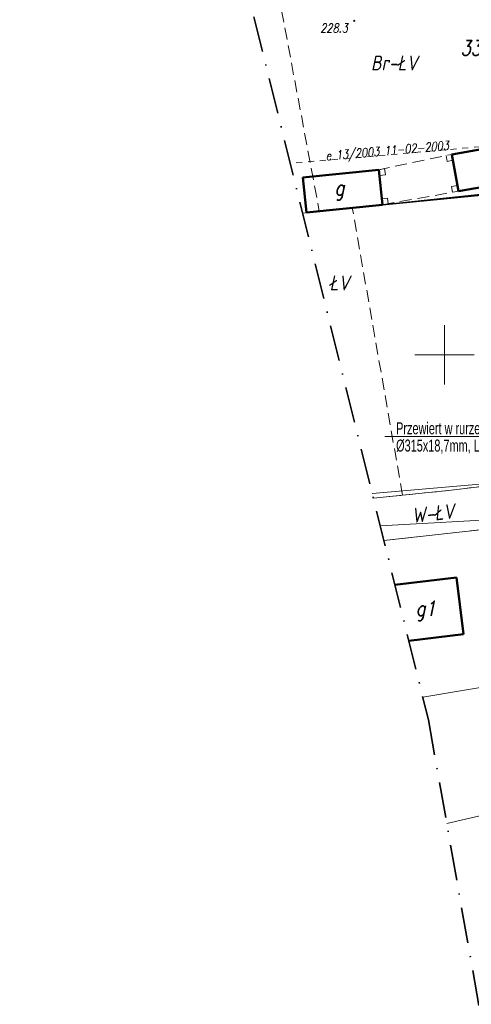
# Model space of a CAD drawing. Header units: millimetres. Extents: x 7436010 to 7436992, y 5663514 to 5666647.
# Tile 10 of 45: x 7436214 to 7436252, y 5663845 to 5663928. Entities that reach past the tile are written whole.
import ezdxf
from ezdxf.enums import TextEntityAlignment as Align

# ---------------------------------------------------------------- set-up
doc = ezdxf.new("R2010")
doc.units = ezdxf.units.MM
for name, pattern in [('2_EGBU_A', [0]), ('3', [1, 0.5, -0.5]), ('BUW', [1.5, 1, -0.5]), ('GAK', [3.5, 2, -0.75, 0, -0.75]), ('GDE', [0]), ('GUZ', [1.5, 1, -0.5])]:
    doc.linetypes.add(name, pattern=pattern)
for name, color, linetype, lineweight in [('5 RÓW PRZYDROŻNY', 7, 'Continuous', 18), ('_HH_Przewiert OPIS', 7, 'Continuous', 25), ('DZIALKI_SYT-WYS_T_0', 7, 'Continuous', 18), ('Działki zarys', 7, 'Continuous', 18), ('EDZPD_L_1', 7, 'GDE', 18), ('EGBB_E_T_0', 7, 'Continuous', 18), ('EGBB_L_0', 7, '2_EGBU_A', 50), ('Linie_opisowe', 7, 'Continuous', 5), ('Podzial_sekcyjny_krzyze', 7, 'Continuous', 13), ('SIEC_ENERGETYCZNA_L_0', 1, '3', 18), ('UŻYTKI LINIE', 96, 'GUZ', 18), ('UŻYTKI OZNACZENIE', 96, 'Continuous', 18), ('WEKTOR BUDYNKI', 7, 'Continuous', 50), ('WEKTOR FUNKCJE BUDYNKÓW', 7, 'Continuous', 18), ('WEKTOR OGRODZENIE', 7, 'BGT', 35), ('WEKTOR RZĘDNE TERENU', 7, 'Continuous', 18), ('WEKTOR WIATA', 7, 'BUW', 18), ('ZAKRES MAPY', 1, 'GAK', 35)]:
    doc.layers.add(name, color=color, linetype=linetype, lineweight=lineweight)
doc.layers.add('_map', color=7, linetype='Continuous')
doc.styles.add('K1_ACAD', font='romans.shx', dxfattribs={"width": 0.8, "oblique": 12})
doc.styles.add('PLAN 2 pop.', font='ARIALN.TTF', dxfattribs={"width": 0.8})
doc.linetypes.add('BGT', pattern='A,3.75,[133,ltypeshp.shx,S=0.1875,R=0,X=0,Y=0],3.75', length=7.5)

# ---------------------------------------------------------------- blocks, each defined once
blk = doc.blocks.new('WSP')
at = {"linetype": 'Continuous'}
blk.add_circle((0, 0), 0.045, dxfattribs=at)
blk = doc.blocks.new('STUDZ')
at = {"layer": '5 RÓW PRZYDROŻNY', "flags": 128}
blk.add_lwpolyline([(7436243.93, 5663888.329), (7436256.18, 5663889.4), (7436260.74, 5663887.78), (7436265.21, 5663887.94), (7436277.64, 5663890.7), (7436279.021, 5663890.801), (7436279.508, 5663888.301), (7436277.93, 5663888.12), (7436266.85, 5663885.9), (7436261.02, 5663884.86), (7436255.66, 5663886.24), (7436244.6, 5663885.629)], dxfattribs=at)
at = {"layer": 'Działki zarys', "flags": 128}
for points in [[(7436244.091, 5663912.54), (7436238.082, 5663911.901)], [(7436250.554, 5663888.622), (7436244.027, 5663887.94)], [(7436251.485, 5663885.116), (7436244.908, 5663884.387)], [(7436254.678, 5663872.31), (7436248.175, 5663871.22)], [(7436257.2, 5663862.227), (7436250.189, 5663860.592)]]:
    blk.add_lwpolyline(points, dxfattribs=at)
at = {"layer": 'EDZPD_L_1'}
for p, q in [((7436273.464, 5663915.703), (7436244.091, 5663912.54)), ((7436250.554, 5663888.622), (7436279.105, 5663892.097)), ((7436280.017, 5663888.28), (7436251.485, 5663885.116))]:
    blk.add_line(p, q, dxfattribs=at)
at = {"layer": 'EGBB_L_0'}
for p, q in [((7436245.835, 5663880.652), (7436250.998, 5663881.273)), ((7436250.998, 5663881.273), (7436251.583, 5663876.503)), ((7436247.001, 5663875.953), (7436251.583, 5663876.503))]:
    blk.add_line(p, q, dxfattribs=at)
at = {"layer": 'Podzial_sekcyjny_krzyze', "color": 7, "lineweight": 13}
for p, q in [((7436250, 5663897.5), (7436250, 5663902.5)), ((7436247.5, 5663900), (7436252.5, 5663900))]:
    blk.add_line(p, q, dxfattribs=at)
at = {"layer": 'SIEC_ENERGETYCZNA_L_0'}
blk.add_line((7436260.959, 5663918.188), (7436237.043, 5663916.088), dxfattribs=at)
at = {"layer": 'UŻYTKI LINIE', "flags": 128}
for points in [[(7436246.477, 5663888.196), (7436242.255, 5663912.345), (7436239.482, 5663912.05), (7436235.463, 5663933.516), (7436232.784, 5663933.256), (7436228.924, 5663954.661)], [(7436279.105, 5663892.097), (7436250.554, 5663888.622), (7436244.027, 5663887.94)], [(7436280.017, 5663888.28), (7436251.485, 5663885.116), (7436244.908, 5663884.387)]]:
    blk.add_lwpolyline(points, dxfattribs=at)
at = {"layer": 'WEKTOR BUDYNKI', "flags": 128}
for points in [[(7436250.619, 5663916.843), (7436256.272, 5663917.846)], [(7436250.619, 5663916.843), (7436251.169, 5663913.745)], [(7436238.112, 5663914.898), (7436244.475, 5663915.557)], [(7436244.78, 5663912.614), (7436244.475, 5663915.557)], [(7436238.416, 5663911.955), (7436238.112, 5663914.898)], [(7436251.169, 5663913.745), (7436256.822, 5663914.748)], [(7436238.416, 5663911.955), (7436244.78, 5663912.614)]]:
    blk.add_lwpolyline(points, dxfattribs=at)
at = {"layer": 'WEKTOR OGRODZENIE', "flags": 128}
blk.add_lwpolyline([(7436244.78, 5663912.614), (7436263.689, 5663914.444)], dxfattribs=at)
at = {"layer": 'WEKTOR WIATA', "linetype": 'Continuous'}
for p, q in [((7436250.13, 5663916.741), (7436250.232, 5663916.251)), ((7436250.232, 5663916.251), (7436250.707, 5663916.351)), ((7436244.965, 5663915.66), (7436244.475, 5663915.557)), ((7436244.527, 5663915.058), (7436245.044, 5663915.135)), ((7436245.044, 5663915.135), (7436244.966, 5663915.66)), ((7436251.082, 5663914.237), (7436250.592, 5663914.152)), ((7436250.592, 5663914.152), (7436250.677, 5663913.657)), ((7436245.206, 5663913.178), (7436244.711, 5663913.109)), ((7436245.273, 5663912.701), (7436245.206, 5663913.178))]:
    blk.add_line(p, q, dxfattribs=at)
at = {"layer": 'WEKTOR WIATA', "flags": 128}
blk.add_lwpolyline([(7436244.78, 5663912.614), (7436251.169, 5663913.745), (7436250.619, 5663916.843), (7436244.475, 5663915.557), (7436244.78, 5663912.614)], dxfattribs=at)
at = {"layer": 'ZAKRES MAPY', "ltscale": 1.5}
blk.add_lwpolyline([(7436214.315, 5664064.98), (7436222.617, 5664010.816), (7436230.123, 5663943.985), (7436248.646, 5663869.319), (7436257.812, 5663817.454), (7436225.282, 5663809.488), (7436239.132, 5663761.426), (7436291.452, 5663747.945), (7436357.743, 5663551.419), (7436423.009, 5663550.191), (7436426.818, 5663608.651), (7436394.875, 5663706.241), (7436353.301, 5663786.617), (7436324.674, 5663863.48), (7436302.117, 5663964.099), (7436300.945, 5664023.124), (7436335.235, 5664148.259)], dxfattribs=at)
at = {"layer": 'WEKTOR RZĘDNE TERENU', "rotation": 0.06340145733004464}
blk.add_blockref('WSP', (7436242.425, 5663928.072), dxfattribs=at)
at = {"layer": 'DZIALKI_SYT-WYS_T_0', "style": 'K1_ACAD', "oblique": 12, "width": 0.8}
blk.add_text('332', height=1.25, dxfattribs=at).set_placement((7436252.643, 5663925.785), align=Align.MIDDLE)
at = {"layer": 'EGBB_E_T_0', "style": 'K1_ACAD', "oblique": 12, "width": 0.8}
blk.add_text('g1', height=1.25, dxfattribs=at).set_placement((7436248.429, 5663878.469), align=Align.MIDDLE)
at = {"layer": 'SIEC_ENERGETYCZNA_L_0', "style": 'K1_ACAD', "oblique": 12, "width": 0.8}
blk.add_text('e 13/2003 11-02-2003', height=0.75, rotation=5.01146, dxfattribs=at).set_placement((7436240.046, 5663916.333))
at = {"layer": 'UŻYTKI OZNACZENIE', "style": 'K1_ACAD', "oblique": 12, "width": 0.8}
for s, p in [('Br-ŁV', (7436243.821, 5663925.158)), ('ŁV', (7436240.323, 5663906.669))]:
    blk.add_text(s, height=1.25, dxfattribs=at).set_placement(p, align=Align.TOP_LEFT)
blk.add_text('W-ŁV', height=1.25, rotation=6.32803, dxfattribs=at).set_placement((7436247.195, 5663887.101), align=Align.TOP_LEFT)
at = {"layer": 'WEKTOR FUNKCJE BUDYNKÓW', "style": 'K1_ACAD', "oblique": 12, "width": 0.8}
blk.add_text('g', height=1.25, dxfattribs=at).set_placement((7436241.186, 5663913.834), align=Align.MIDDLE)
at = {"layer": 'WEKTOR RZĘDNE TERENU', "style": 'K1_ACAD', "oblique": 12, "width": 0.8}
blk.add_text('228.3', height=0.75, rotation=0.0634, dxfattribs=at).set_placement((7436239.566, 5663927.09))

msp = doc.modelspace()

# ---------------------------------------------------------------- linework, layer by layer
at = {"layer": 'Linie_opisowe'}
msp.add_line((7436244.994, 5663893.12), (7436265.69, 5663893.12), dxfattribs=at)

# ---------------------------------------------------------------- block references
at = {"layer": '_map'}
msp.add_blockref('STUDZ', (0, 0), dxfattribs=at)

# ---------------------------------------------------------------- texts
at = {"layer": '_HH_Przewiert OPIS', "style": 'PLAN 2 pop.', "width": 0.8}
for s, p in [('Przewiert w rurze osłonowej PE100 RC SDR17', (7436245.936, 5663893.32)), ('%%c315x18,7mm, L=13,0m', (7436245.936, 5663891.87))]:
    msp.add_text(s, height=1, dxfattribs=at).set_placement(p)

doc.saveas('drawing.dxf')
